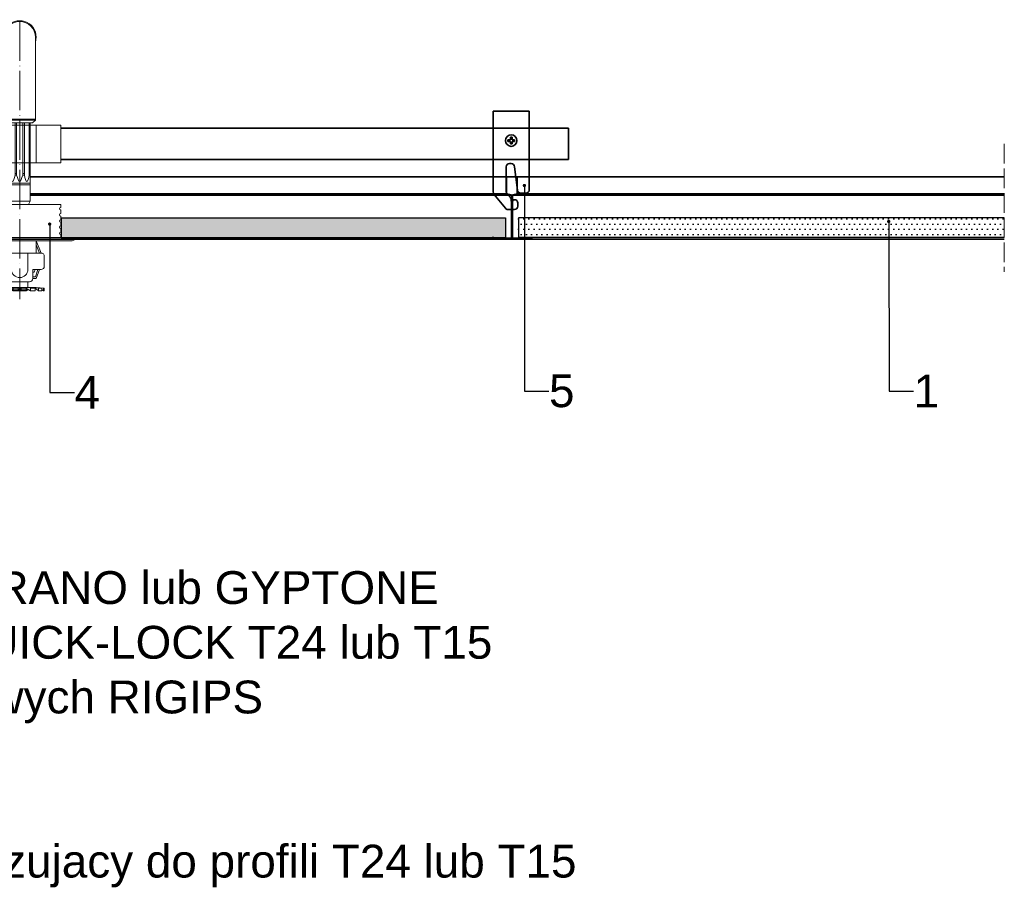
# Model space of a CAD drawing. Header units: millimetres. Extents: x 2242 to 3342, y 4916 to 5698.
# Tile 2 of 2: x 2742 to 3342, y 4916 to 5446. Entities that reach past the tile are written whole.
import ezdxf
from ezdxf import colors
from ezdxf.entities.mleader import LeaderData, LeaderLine
from ezdxf.math import Vec2, Vec3

# ---------------------------------------------------------------- set-up
doc = ezdxf.new("R2010")
doc.units = ezdxf.units.MM
doc.linetypes.add('ACAD_ISO02W100', pattern=[15, 12, -3])
doc.linetypes.add('ACAD_ISO04W100', pattern=[30, 24, -3, 0, -3])
for name, color, linetype, lineweight in [('_RIGIPS AKCESORIA', 7, 'Continuous', 15), ('_Rigips Profil', 7, 'Continuous', 35), ('_RIGIPS PŁYTA', 7, 'Continuous', 25), ('Koniec', 7, 'ACAD_ISO02W100', 9), ('os', 7, 'ACAD_ISO04W100', 9), ('Wymiary', 7, 'Continuous', 18)]:
    doc.layers.add(name, color=color, linetype=linetype, lineweight=lineweight)
doc.layers.add('_Rigips Plyta', color=7, linetype='Continuous')
doc.styles.get("Standard").update_dxf_attribs({"font": 'arial.ttf'})

# ---------------------------------------------------------------- blocks, each defined once
blk = doc.blocks.new('T24')
at = {"layer": '_Rigips Profil'}
for p, q in [((302.61, -139.67), (302.61, -129.54)), ((302.81, -129.34), (308.91, -129.34)), ((309.11, -129.54), (309.11, -139.67)), ((305.45, -140.31), (302.78, -139.87)), ((305.61, -140.51), (305.61, -166.64)), ((306.11, -140.51), (306.11, -166.64)), ((308.95, -139.87), (306.28, -140.31)), ((293.86, -167.24), (293.86, -166.44)), ((293.96, -166.34), (294.86, -166.34)), ((293.96, -167.34), (317.76, -167.34)), ((294.36, -166.84), (305.41, -166.84)), ((306.31, -166.84), (317.36, -166.84)), ((317.76, -166.34), (316.86, -166.34)), ((317.86, -167.24), (317.86, -166.44))]:
    blk.add_line(p, q, dxfattribs=at)
for centre, radius, start, end in [((302.81, -129.54), 0.2, 90, 180), ((308.91, -129.54), 0.2, 0, 90), ((302.81, -139.67), 0.2, 180, 260.53768), ((305.41, -140.51), 0.2, 0, 80.53768), ((306.31, -140.51), 0.2, 99.46232, 180), ((308.91, -139.67), 0.2, 279.46232, 0), ((293.96, -166.44), 0.1, 90, 180), ((293.96, -167.24), 0.1, 180, 270), ((305.41, -166.64), 0.2, 270, 0), ((306.31, -166.64), 0.2, 180, 270), ((317.76, -166.44), 0.1, 0, 90), ((317.76, -167.24), 0.1, 270, 0)]:
    blk.add_arc(centre, radius, start, end, dxfattribs=at)
blk = doc.blocks.new('_Dot')
at = {"color": 0, "linetype": 'ByBlock', "lineweight": -2}
blk.add_line((-0.5, 0), (-1, 0), dxfattribs=at)
at = {"color": 0, "linetype": 'ByBlock', "const_width": 0.5}
blk.add_lwpolyline([(-0.25, 0, 1), (0.25, 0, 1)], format="xyb", close=True, dxfattribs=at)
blk = doc.blocks.new('Tryskacz')
at = {"layer": '_RIGIPS AKCESORIA'}
h = blk.add_hatch(color=256, dxfattribs=at)
h.dxf.hatch_style = 1
h.paths.add_polyline_path([(2876.43, 5385.52), (2866.43, 5385.52), (2867.43, 5385.02), (2875.43, 5385.02)])
for p, q in [((2861.88, 5539.54), (2861.88, 5489.04)), ((2880.98, 5539.54), (2880.98, 5489.04)), ((2861.88, 5489.54), (2880.98, 5489.54)), ((2861.88, 5489.04), (2880.98, 5489.04)), ((2863.58, 5487.34), (2861.88, 5489.04)), ((2863.58, 5487.34), (2879.28, 5487.34)), ((2865.08, 5487.34), (2865.08, 5439.54)), ((2865.58, 5487.34), (2865.58, 5455.54)), ((2868.58, 5487.34), (2868.58, 5455.54)), ((2869.58, 5487.34), (2869.58, 5455.54)), ((2873.28, 5487.34), (2873.28, 5455.54)), ((2874.28, 5487.34), (2874.28, 5455.54)), ((2877.28, 5487.34), (2877.28, 5455.54)), ((2877.78, 5487.34), (2877.78, 5439.54)), ((2879.28, 5487.34), (2880.98, 5489.04)), ((2865.08, 5456.54), (2865.58, 5456.54)), ((2865.08, 5455.54), (2865.58, 5455.54)), ((2868.58, 5456.54), (2869.58, 5456.54)), ((2868.58, 5455.54), (2869.58, 5455.54)), ((2873.28, 5456.54), (2874.28, 5456.54)), ((2873.28, 5455.54), (2874.28, 5455.54)), ((2877.28, 5456.54), (2877.78, 5456.54)), ((2877.28, 5455.54), (2877.78, 5455.54)), ((2865.08, 5450.54), (2877.78, 5450.54)), ((2865.08, 5449.54), (2877.78, 5449.54)), ((2846.43, 5437.54), (2896.43, 5437.54)), ((2846.43, 5437.54), (2846.43, 5435.84)), ((2865.08, 5439.54), (2877.78, 5439.54)), ((2865.08, 5439.54), (2866.08, 5437.54)), ((2877.78, 5439.54), (2876.78, 5437.54)), ((2896.43, 5437.54), (2896.43, 5435.84)), ((2846.43, 5434.24), (2846.43, 5432.09)), ((2846.43, 5430.49), (2846.43, 5428.34)), ((2896.43, 5434.24), (2896.43, 5432.09)), ((2896.43, 5430.49), (2896.43, 5428.34)), ((2846.43, 5426.74), (2846.43, 5424.59)), ((2896.43, 5426.74), (2896.43, 5424.59)), ((2846.43, 5422.99), (2846.43, 5420.84)), ((2846.43, 5419.24), (2846.43, 5417.54)), ((2896.43, 5422.99), (2896.43, 5420.84)), ((2896.43, 5419.24), (2896.43, 5417.54)), ((2836.43, 5417.54), (2906.43, 5417.54)), ((2839.43, 5415.54), (2903.43, 5415.54)), ((2861.43, 5415.54), (2858.43, 5408.04)), ((2861.43, 5413.04), (2859.43, 5408.04)), ((2861.43, 5415.54), (2861.43, 5408.04)), ((2881.43, 5415.54), (2881.43, 5408.04)), ((2881.43, 5415.54), (2884.43, 5408.04)), ((2881.43, 5413.04), (2883.43, 5408.04)), ((2856.43, 5406.04), (2856.43, 5400.04)), ((2858.43, 5408.04), (2884.43, 5408.04)), ((2866.43, 5408.04), (2866.43, 5398.04)), ((2876.43, 5408.04), (2876.43, 5398.04)), ((2886.43, 5406.04), (2886.43, 5400.04)), ((2858.43, 5398.04), (2863.43, 5398.04)), ((2861.43, 5392.54), (2859.43, 5398.04)), ((2861.88, 5393.54), (2860.43, 5398.04)), ((2862.65, 5396.27), (2862.08, 5398.04)), ((2863.43, 5396.27), (2862.65, 5396.27)), ((2863.43, 5398.04), (2863.43, 5392.54)), ((2879.43, 5398.04), (2884.43, 5398.04)), ((2879.43, 5398.04), (2879.43, 5392.54)), ((2879.43, 5396.27), (2880.2, 5396.27)), ((2880.2, 5396.27), (2880.77, 5398.04)), ((2880.97, 5393.54), (2882.43, 5398.04)), ((2881.43, 5392.54), (2883.43, 5398.04)), ((2863.43, 5392.54), (2861.43, 5392.54)), ((2863.43, 5393.54), (2861.88, 5393.54)), ((2865.43, 5390.54), (2877.43, 5390.54)), ((2866.43, 5390.54), (2866.43, 5387.02)), ((2876.43, 5390.54), (2876.43, 5387.02)), ((2879.43, 5393.54), (2880.97, 5393.54)), ((2879.43, 5392.54), (2881.43, 5392.54)), ((2861.43, 5387.02), (2856.43, 5386.52)), ((2856.43, 5385.02), (2856.43, 5386.52)), ((2856.43, 5386.52), (2856.93, 5386.52)), ((2856.43, 5385.02), (2856.93, 5385.02)), ((2856.93, 5386.52), (2861.43, 5387.02)), ((2856.93, 5385.02), (2856.93, 5386.52)), ((2856.93, 5385.07), (2857.93, 5385.77)), ((2857.93, 5386.52), (2861.43, 5387.02)), ((2857.93, 5386.52), (2859.93, 5386.52)), ((2857.93, 5385.02), (2857.93, 5386.52)), ((2857.93, 5385.02), (2859.93, 5385.02)), ((2859.93, 5386.52), (2862.43, 5387.02)), ((2859.93, 5385.02), (2859.93, 5386.52)), ((2859.93, 5385.02), (2861.93, 5386.52)), ((2861.43, 5387.02), (2881.43, 5387.02)), ((2861.93, 5386.52), (2863.43, 5387.02)), ((2861.93, 5386.52), (2864.93, 5386.52)), ((2861.93, 5385.02), (2861.93, 5386.52)), ((2861.93, 5385.02), (2864.93, 5385.02)), ((2864.93, 5386.52), (2865.93, 5387.02)), ((2864.93, 5385.02), (2867.93, 5386.77)), ((2864.93, 5385.02), (2864.93, 5386.52)), ((2866.43, 5385.9), (2866.43, 5385.52)), ((2866.43, 5385.52), (2876.43, 5385.52)), ((2866.43, 5385.52), (2867.43, 5385.02)), ((2867.43, 5386.52), (2868.43, 5387.02)), ((2867.43, 5386.52), (2870.43, 5386.52)), ((2867.43, 5386.52), (2867.43, 5385.02)), ((2867.43, 5385.02), (2875.43, 5385.02)), ((2867.43, 5385.02), (2870.43, 5385.02)), ((2870.43, 5386.52), (2871.43, 5387.02)), ((2870.43, 5385.02), (2871.43, 5387.02)), ((2870.43, 5386.52), (2870.43, 5385.02)), ((2872.43, 5386.52), (2871.43, 5387.02)), ((2872.43, 5385.02), (2871.43, 5387.02)), ((2872.43, 5386.52), (2872.43, 5385.02)), ((2875.43, 5386.52), (2872.43, 5386.52)), ((2875.43, 5385.02), (2872.43, 5385.02)), ((2875.43, 5386.52), (2874.43, 5387.02)), ((2877.93, 5385.02), (2874.93, 5386.77)), ((2875.43, 5386.52), (2875.43, 5385.02)), ((2876.43, 5385.52), (2875.43, 5385.02)), ((2876.43, 5385.9), (2876.43, 5385.52)), ((2877.93, 5386.52), (2876.93, 5387.02)), ((2880.93, 5386.52), (2877.93, 5386.52)), ((2877.93, 5385.02), (2877.93, 5386.52)), ((2880.93, 5385.02), (2877.93, 5385.02)), ((2880.93, 5386.52), (2879.43, 5387.02)), ((2882.93, 5386.52), (2880.43, 5387.02)), ((2880.93, 5385.02), (2880.93, 5386.52)), ((2882.93, 5385.02), (2880.93, 5386.52)), ((2881.43, 5387.02), (2886.43, 5386.52)), ((2885.93, 5386.52), (2881.43, 5387.02)), ((2884.93, 5386.52), (2881.43, 5387.02)), ((2884.93, 5386.52), (2882.93, 5386.52)), ((2882.93, 5385.02), (2882.93, 5386.52)), ((2884.93, 5385.02), (2882.93, 5385.02)), ((2884.93, 5385.02), (2884.93, 5386.52)), ((2885.93, 5385.07), (2884.93, 5385.77)), ((2886.43, 5386.52), (2885.93, 5386.52)), ((2885.93, 5385.02), (2885.93, 5386.52)), ((2886.43, 5385.02), (2885.93, 5385.02)), ((2886.43, 5385.02), (2886.43, 5386.52))]:
    blk.add_line(p, q, dxfattribs=at)
for centre, radius, start, end in [((2871.43, 5539.54), 10.05, 341.85083, 198.14917), ((2871.43, 5539.54), 9.55, 0, 180), ((2846.43, 5435.04), 0.8, 270, 90), ((2846.43, 5431.29), 0.8, 270, 90), ((2896.43, 5435.04), 0.8, 90, 270), ((2896.43, 5431.29), 0.8, 90, 270), ((2846.43, 5427.54), 0.8, 270, 90), ((2846.43, 5423.79), 0.8, 270, 90), ((2896.43, 5427.54), 0.8, 90, 270), ((2896.43, 5423.79), 0.8, 90, 270), ((2846.43, 5420.04), 0.8, 270, 90), ((2896.43, 5420.04), 0.8, 90, 270), ((2840.02, 5419.68), 4.19, 210.82631, 261.79356), ((2902.83, 5419.68), 4.19, 278.20644, 329.17369), ((2858.43, 5406.04), 2, 90, 180), ((2884.43, 5406.04), 2, 0, 90), ((2858.43, 5400.04), 2, 180, 270), ((2884.43, 5400.04), 2, 270, 0), ((2871.43, 5398.04), 5, 180, 0), ((2865.43, 5392.54), 2, 180, 270), ((2877.43, 5392.54), 2, 270, 0)]:
    blk.add_arc(centre, radius, start, end, dxfattribs=at)
for points in [[(2865.58, 5455.54), (2867.08, 5451.54), (2868.58, 5455.54)], [(2869.58, 5455.54), (2871.43, 5451.54), (2873.28, 5455.54)], [(2874.28, 5455.54), (2875.78, 5451.54), (2877.28, 5455.54)]]:
    blk.add_spline(points, degree=3, dxfattribs=at)
at = {"layer": 'os'}
blk.add_line((2871.43, 5549.09), (2871.43, 5379.95), dxfattribs=at)
blk = doc.blocks.new('Łącznik Cross Lock')
at = {"layer": '_Rigips Profil'}
for p, q in [((1374.69, 6715.11), (1374.69, 6665.81)), ((1374.69, 6715.11), (1396.69, 6715.11)), ((1396.69, 6715.11), (1396.69, 6667.11)), ((1383.69, 6697.61), (1385.19, 6697.61)), ((1383.69, 6696.61), (1383.69, 6697.61)), ((1383.69, 6696.61), (1385.19, 6696.61)), ((1385.19, 6697.61), (1385.19, 6699.11)), ((1386.19, 6699.11), (1385.19, 6699.11)), ((1385.19, 6695.11), (1385.19, 6696.61)), ((1386.19, 6697.61), (1386.19, 6699.11)), ((1386.19, 6697.61), (1387.69, 6697.61)), ((1386.19, 6696.61), (1387.69, 6696.61)), ((1386.19, 6695.11), (1386.19, 6696.61)), ((1387.69, 6696.61), (1387.69, 6697.61)), ((1386.19, 6695.11), (1385.19, 6695.11)), ((1382.69, 6681.11), (1382.69, 6665.93)), ((1384.69, 6683.11), (1385.69, 6683.11)), ((1387.69, 6681.11), (1389.47, 6666.86)), ((1375.13, 6664.56), (1382.09, 6655.86)), ((1383.28, 6664.52), (1385.1, 6662.69)), ((1385.69, 6661.28), (1385.69, 6660.11)), ((1385.69, 6660.11), (1386.69, 6660.11)), ((1386.69, 6661.11), (1387.69, 6661.11)), ((1386.69, 6661.11), (1386.69, 6660.11)), ((1391.45, 6665.11), (1394.69, 6665.11)), ((1383.65, 6655.11), (1387.69, 6655.11)), ((1389.69, 6659.11), (1389.69, 6657.11))]:
    blk.add_line(p, q, dxfattribs=at)
blk.add_circle((1385.69, 6697.11), 3.5, dxfattribs=at)
for centre, start, end in [((1384.69, 6681.11), 90, 180), ((1385.69, 6681.11), 0, 90), ((1391.45, 6667.11), 187.12502, 270), ((1394.69, 6667.11), 270, 0), ((1376.69, 6665.81), 180, 218.65981), ((1376.69, 6665.81), 180, 218.65981), ((1384.69, 6665.93), 180, 225), ((1383.69, 6661.28), 360, 45), ((1387.69, 6659.11), 0, 90), ((1383.65, 6657.11), 218.65981, 270), ((1387.69, 6657.11), 270, 0)]:
    blk.add_arc(centre, 2, start, end, dxfattribs=at)

msp = doc.modelspace()

# ---------------------------------------------------------------- hatches: boundary and pattern name
at = {"layer": '_Rigips Plyta'}
h = msp.add_hatch(dxfattribs=at)
h.set_pattern_fill('DOTS', color=256, scale=2)
h.paths.add_polyline_path([(2717.22, 5325.12), (2446.39, 5325.12), (2446.39, 5313.12), (2717.22, 5313.12)])
h.paths.add_polyline_path([(3038.45, 5325.12), (2767.62, 5325.12), (2767.62, 5313.12), (3038.45, 5313.12)])
h = msp.add_hatch(dxfattribs=at)
h.set_pattern_fill('DOTS', color=256, scale=2)
h.paths.add_polyline_path([(3342.42, 5325.12), (3046.39, 5325.12), (3046.39, 5313.12), (3342.42, 5313.12)])

# ---------------------------------------------------------------- linework, layer by layer
at = {"layer": '_RIGIPS AKCESORIA'}
for p, q in [((2717.42, 5381.62), (2767.42, 5381.62)), ((2752.42, 5381.62), (2752.42, 5358.62)), ((2767.42, 5381.62), (2767.42, 5358.62)), ((2717.42, 5358.62), (2767.42, 5358.62))]:
    msp.add_line(p, q, dxfattribs=at)
at = {"layer": '_Rigips Profil'}
for p, q in [((2767.42, 5379.62), (3076.92, 5379.62)), ((3076.92, 5379.62), (3076.92, 5360.62)), ((2767.42, 5360.62), (3076.92, 5360.62)), ((2748.77, 5350.12), (3342.42, 5350.12)), ((2748.77, 5339.79), (3039.17, 5339.79)), ((2748.77, 5338.96), (3042.17, 5338.96)), ((3042.67, 5338.96), (3342.42, 5338.96)), ((3045.67, 5339.79), (3342.42, 5339.79)), ((2242.42, 5312.12), (3342.42, 5312.12))]:
    msp.add_line(p, q, dxfattribs=at)
at = {"layer": '_RIGIPS PŁYTA'}
for p, q in [((2767.62, 5325.12), (3038.45, 5325.12)), ((2767.62, 5325.12), (2767.62, 5313.12)), ((3038.45, 5325.12), (3038.45, 5313.12)), ((3342.42, 5325.12), (3046.39, 5325.12)), ((3046.39, 5325.12), (3046.39, 5313.12)), ((2767.62, 5313.12), (3038.45, 5313.12)), ((3342.42, 5313.12), (3046.39, 5313.12))]:
    msp.add_line(p, q, dxfattribs=at)
at = {"layer": 'Koniec'}
msp.add_line((3342.42, 5370.12), (3342.42, 5292.12), dxfattribs=at)

# ---------------------------------------------------------------- block references
at = {"layer": '_RIGIPS AKCESORIA'}
msp.add_blockref('Tryskacz', (-129.01, -104.41), dxfattribs=at)
at = {"layer": '_Rigips Profil'}
for name, p in [('Łącznik Cross Lock', (1656.27, -1324.98)), ('T24', (2736.56, 5479.46))]:
    msp.add_blockref(name, p, dxfattribs=at)

# ---------------------------------------------------------------- texts
at = {"insert": (2333.32, 5109.73), "char_height": 20, "width": 1093.9732, "attachment_point": 1}
msp.add_mtext('1. Płyta sufitowa Rigips CASOPRANO lub GYPTONE\\P2. Konstrukcja z profili Rigips QUICK-LOCK T24 lub T15 \\P3. Wieszak do sufitów kasetonowych RIGIPS\\P4. Tryskacz (poza ofertą Rigips)\\P5. Profil stabilizujacy tryskacz\\P6. Łącznik mocujący profil stabilizujacy do profili T24 lub T15', dxfattribs=at)

# ---------------------------------------------------------------- leaders
at = {"layer": 'Wymiary'}
ml = msp.add_multileader_mtext('Standard', dxfattribs=at)
ml.set_content('5', color=256)
ml.set_leader_properties()
ml.set_arrow_properties(name='DOT')
ml.build(insert=Vec2(0, 0))
ml.multileader.update_dxf_attribs({"dogleg_length": 0.36, "arrow_head_size": 2})
ctx = ml.context
ctx.base_point, ctx.char_height, ctx.arrow_head_size, ctx.landing_gap_size, ctx.plane_origin = Vec3(3064.88, 5219.51), 20, 2, 0.09, Vec3(3050.02, 5173.4)
notes = []
notes.append((ctx, [(0, (1, 1, 0), (3049.97, 5219.51), (1, 0), 14.91, [(0, [(3049.97, 5344.75)], 0, [])])]))
ctx.mtext.insert, ctx.mtext.flow_direction = Vec3(3064.97, 5229.69), 5
ml = msp.add_multileader_mtext('Standard', dxfattribs=at)
ml.set_content('4', color=256)
ml.set_leader_properties()
ml.set_arrow_properties(name='DOT')
ml.build(insert=Vec2(0, 0))
ml.multileader.update_dxf_attribs({"dogleg_length": 0.36, "arrow_head_size": 2})
ctx = ml.context
ctx.base_point, ctx.char_height, ctx.arrow_head_size, ctx.landing_gap_size, ctx.plane_origin = Vec3(2775.72, 5218.71), 20, 2, 0.09, Vec3(2760.86, 5172.6)
notes.append((ctx, [(0, (1, 1, 0), (2760.81, 5218.71), (1, 0), 14.91, [(0, [(2760.7, 5321.25)], 0, [])])]))
ctx.mtext.insert, ctx.mtext.flow_direction = Vec3(2775.81, 5228.71), 5
ml = msp.add_multileader_mtext('Standard', dxfattribs=at)
ml.set_content('1', color=256)
ml.set_leader_properties()
ml.set_arrow_properties(name='DOT')
ml.build(insert=Vec2(0, 0))
ml.multileader.update_dxf_attribs({"dogleg_length": 0.36, "arrow_head_size": 2})
ctx = ml.context
ctx.base_point, ctx.char_height, ctx.arrow_head_size, ctx.landing_gap_size, ctx.plane_origin = Vec3(3287.09, 5219.51), 20, 2, 0.09, Vec3(3272.23, 5173.4)
notes.append((ctx, [(0, (1, 1, 0), (3272.19, 5219.51), (1, 0), 14.91, [(0, [(3272, 5322.83)], 0, [])])]))
ctx.mtext.insert, ctx.mtext.flow_direction = Vec3(3287.18, 5229.51), 5
for ctx, leaders in notes:
    for number, flags, end, landing, length, lines in leaders:
        leader = LeaderData()
        leader.index, (leader.has_last_leader_line, leader.has_dogleg_vector, leader.attachment_direction) = number, flags
        leader.last_leader_point, leader.dogleg_vector, leader.dogleg_length = Vec3(end), Vec3(landing), length
        for number, points, colour, breaks in lines:
            line = LeaderLine()
            line.index, line.vertices, line.color, line.breaks = number, Vec3.list(points), colors.encode_raw_color(colour), breaks
            leader.lines.append(line)
        ctx.leaders.append(leader)

doc.saveas('drawing.dxf')
